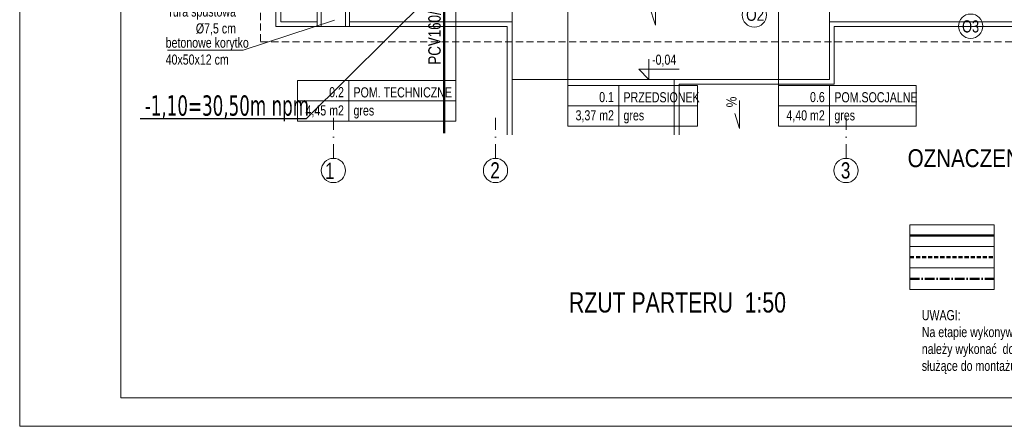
# Model space of a CAD drawing. Header units: inches. Extents: x 57112 to 98566, y -51777 to -16564.
# Tile 54 of 138: x 73285 to 74500, y -21309 to -20807. Entities that reach past the tile are written whole.
import ezdxf

# ---------------------------------------------------------------- set-up
doc = ezdxf.new("R2010")
doc.units = ezdxf.units.IN
doc.header["$MEASUREMENT"] = 0
for name, pattern in [('ACAD_ISO10W100', [18.5, 12, -3, 0.5, -3]), ('DASHDOT', [1, 0.5, -0.25, 0, -0.25]), ('DASHED', [0.75, 0.5, -0.25]), ('HIDDEN', [0.375, 0.25, -0.125])]:
    doc.linetypes.add(name, pattern=pattern)
doc.layers.get('0').update_dxf_attribs({"color": 251, "lineweight": 0})
doc.layers.add('# 02 KS RZEDNE', color=26, linetype='Continuous')
for name, color, linetype, lineweight in [('## 02 KS NAD POSADZKĄ', 3, 'DASHED', 30), ('## 02 KS POD POSADZKĄ', 24, 'Continuous', 50), ('## 02 KS SREDNICE', 24, 'Continuous', 15), ('---- 04 kociol', 1, 'Continuous', 15), ('A--tabelka rysunku', 7, 'Continuous', 0), ('A--tabelka-opisy uwagi', 7, 'Continuous', 0), ('A36-obrzeże', 252, 'Continuous', 0), ('A6a-schody parter', 251, 'Continuous', 18), ('A8-opisy pomieszczeń', 250, 'Continuous', 0), ('p--dach', 251, 'Continuous', 30), ('p--koty wysok.', 251, 'Continuous', 0), ('p--opis okna', 251, 'Continuous', 0), ('p--opisy dodatkowe', 251, 'Continuous', 0), ('p--opisy pomieszczeń', 250, 'Continuous', 0), ('p--osie konstr.-NR', 250, 'DASHDOT', 15), ('p--podpis rysunku', 7, 'Continuous', 0), ('p--spadki terenu', 251, 'Continuous', 0)]:
    doc.layers.add(name, color=color, linetype=linetype, lineweight=lineweight)
doc.styles.add('1-50', font='arial.ttf', dxfattribs={"width": 0.75, "height": 12.5})
doc.styles.add('GENERATED_STYLE_3', font='txt')
doc.styles.add('PZ', font='romand.shx', dxfattribs={"width": 0.7})
doc.styles.add('ROMANS', font='simplex.shx', dxfattribs={"height": 12})
doc.styles.get("Standard").update_dxf_attribs({"font": 'arial.ttf', "width": 0.75})
doc.dimstyles.new('PZ', dxfattribs={"dimscale": 0.5, "dimtxt": 2.2, "dimasz": 0, "dimexe": 0, "dimexo": 0, "dimgap": 0.5, "dimtad": 1, "dimdec": 1, "dimlfac": 0.1, "dimzin": 0, "dimdsep": 46, "dimtxsty": 'PZ', "dimcen": 0.09, "dimse1": 1, "dimse2": 1, "dimsd1": 1, "dimsd2": 1, "dimclrd": 8, "dimclre": 8, "dimclrt": 256, "dimadec": 0, "dimazin": 0, "dimtfac": 1, "dimtdec": 1, "dimtofl": 0, "dimtmove": 1, "dimatfit": 3, "dimfxl": 1, "dimtolj": 1, "dimtzin": 0, "dimarcsym": 0})

# ---------------------------------------------------------------- blocks, each defined once
blk = doc.blocks.new('kota wykoń')
for p, q in [((0, 25), (0, 0)), ((0, 0), (-12.5, 12.5)), ((-12.5, 12.5), (37.5, 12.5))]:
    blk.add_line(p, q)
at = {"lineweight": 0}
blk.add_line((-2.5, 0), (2.5, 0), dxfattribs=at)

msp = doc.modelspace()

# ---------------------------------------------------------------- linework, layer by layer
at = {"layer": '## 02 KS NAD POSADZKĄ', "color": 3, "lineweight": 50, "ltscale": 10}
msp.add_line((74383.903, -21100.49, 151.8), (74487.862, -21100.49, 151.8), dxfattribs=at)
at = {"layer": '## 02 KS NAD POSADZKĄ', "color": 6, "linetype": 'ACAD_ISO10W100', "lineweight": 50}
msp.add_line((74383.903, -21127.133, 151.8), (74487.862, -21127.133, 151.8), dxfattribs=at)
at = {"layer": '## 02 KS POD POSADZKĄ', "lineweight": 50}
for p, q in [((73809.084, -20306.712, 151.8), (73809.084, -20947.265, 151.8)), ((74383.903, -21073.847, 151.8), (74487.862, -21073.847, 151.8))]:
    msp.add_line(p, q, dxfattribs=at)
at = {"elevation": 151.8}
for points in [[(74383.903, -21060.526), (74487.862, -21060.526), (74487.862, -21087.169), (74383.903, -21087.169)], [(74383.903, -21087.169), (74487.862, -21087.169), (74487.862, -21113.812), (74383.903, -21113.812)], [(74383.903, -21113.812), (74487.862, -21113.812), (74487.862, -21140.454), (74383.903, -21140.454)]]:
    msp.add_lwpolyline(points, close=True, dxfattribs=at)
at = {"layer": 'A--tabelka rysunku', "linetype": 'Continuous', "elevation": 151.8}
for points in [[(73285.356, -21309.191), (75385.356, -21309.191), (75385.356, -19824.191), (73285.356, -19824.191)], [(73410.356, -21274.191), (75350.356, -21274.191), (75350.356, -19859.191), (73410.356, -19859.191)]]:
    msp.add_lwpolyline(points, close=True, dxfattribs=at)
at = {"layer": 'A36-obrzeże', "linetype": 'Continuous', "ltscale": 35}
for p, q in [((73657.496, -20765.933, 151.8), (73657.496, -20815.933, 151.8)), ((73687.496, -20765.933, 151.8), (73687.496, -20815.933, 151.8)), ((73887.046, -20815.933, 151.8), (73887.046, -20949.684, 151.8)), ((74290.546, -20815.933, 151.8), (74290.546, -20887.033, 151.8)), ((74290.546, -20887.033, 151.8), (74099.046, -20887.033, 151.8)), ((74099.046, -20887.033, 151.8), (74099.046, -20949.684, 151.8))]:
    msp.add_line(p, q, dxfattribs=at)
at = {"layer": 'A36-obrzeże', "linetype": 'Continuous', "ltscale": 35, "elevation": 151.8}
for points in [[(73887.046, -20815.933), (73601.546, -20815.933), (73601.546, -20135.433), (74684.046, -20135.433), (74684.046, -20815.933), (74290.546, -20815.933)], [(73652.496, -20809.933), (73607.546, -20809.933), (73607.546, -20141.433), (73652.496, -20141.433)], [(73893.046, -20809.933), (73692.496, -20809.933)], [(74593.096, -20809.933), (74284.546, -20809.933)]]:
    msp.add_lwpolyline(points, dxfattribs=at)
msp.add_lwpolyline([(73652.496, -20815.933), (73692.496, -20815.933), (73692.496, -20765.933), (73652.496, -20765.933)], close=True, dxfattribs=at)
at = {"layer": 'A6a-schody parter', "lineweight": 5}
for p, q in [((73893.046, -20765.933, 151.8), (73893.046, -20881.033, 151.8)), ((74284.546, -20765.933, 151.8), (74284.546, -20881.033, 151.8)), ((74284.546, -20881.033, 151.8), (73893.046, -20881.033, 151.8)), ((73893.046, -20881.033, 151.8), (73893.046, -20949.684, 151.8)), ((74093.046, -20881.033, 151.8), (74093.046, -20949.684, 151.8))]:
    msp.add_line(p, q, dxfattribs=at)
at = {"layer": 'A8-opisy pomieszczeń'}
for p, q in [((73823.374, -20882.646, 151.8), (73823.374, -20631.226, 151.8)), ((73961.561, -20888.709, 151.8), (73961.561, -20637.288, 151.8)), ((74221.738, -20888.709, 151.8), (74221.738, -20637.288, 151.8))]:
    msp.add_line(p, q, dxfattribs=at)
at = {"layer": 'p--dach', "linetype": 'HIDDEN', "lineweight": 20, "ltscale": 35, "elevation": 151.8}
msp.add_lwpolyline([(73582.686, -20834.793), (74702.906, -20834.793), (74702.906, -20116.573), (73582.686, -20116.573)], close=True, dxfattribs=at)
at = {"layer": 'p--opis okna'}
for centre in [(74191.846, -20801.617, 151.8), (74458.896, -20815.434, 151.8)]:
    msp.add_circle(centre, 15, dxfattribs=at)
at = {"layer": 'p--opisy dodatkowe', "elevation": 151.8}
msp.add_lwpolyline([(73467.782, -20845.051), (73561.005, -20845.051), (73673.796, -20807.813)], dxfattribs=at)
at = {"layer": 'p--opisy pomieszczeń'}
for p, q in [((73691.374, -20882.646, 151.8), (73691.374, -20932.646, 151.8)), ((74024.561, -20888.709, 151.8), (74024.561, -20938.709, 151.8)), ((74284.738, -20888.709, 151.8), (74284.738, -20938.709, 151.8)), ((73823.374, -20907.646, 151.8), (73628.374, -20907.646, 151.8)), ((74121.561, -20913.709, 151.8), (73961.561, -20913.709, 151.8)), ((74391.738, -20913.709, 151.8), (74221.738, -20913.709, 151.8))]:
    msp.add_line(p, q, dxfattribs=at)
at = {"layer": 'p--opisy pomieszczeń', "elevation": 151.8}
for points in [[(73628.374, -20932.646), (73823.374, -20932.646), (73823.374, -20882.646), (73628.374, -20882.646)], [(73961.561, -20938.709), (74121.561, -20938.709), (74121.561, -20888.709), (73961.561, -20888.709)], [(74221.738, -20938.709), (74391.738, -20938.709), (74391.738, -20888.709), (74221.738, -20888.709)]]:
    msp.add_lwpolyline(points, close=True, dxfattribs=at)
at = {"layer": 'p--osie konstr.-NR', "linetype": 'DASHDOT', "ltscale": 35}
for p, q in [((73672.496, -20978.512, 151.8), (73672.496, -20928.512, 151.8)), ((73872.496, -20978.512, 151.8), (73872.496, -20928.512, 151.8)), ((74305.096, -20978.512, 151.8), (74305.096, -20928.512, 151.8))]:
    msp.add_line(p, q, dxfattribs=at)
at = {"layer": 'p--osie konstr.-NR', "linetype": 'Continuous', "ltscale": 35}
for centre in [(73672.496, -20993.512, 151.8), (73872.496, -20993.512, 151.8), (74305.096, -20993.512, 151.8)]:
    msp.add_circle(centre, 15, dxfattribs=at)
at = {"layer": 'p--spadki terenu', "elevation": 151.8}
for points in [[(74070.121, -20770.566), (74070.121, -20814.263), (74062.278, -20790.174)], [(74173.478, -20906.976), (74173.478, -20941.613), (74167.861, -20923.202)]]:
    msp.add_lwpolyline(points, dxfattribs=at)

# ---------------------------------------------------------------- block references
at = {"layer": 'p--koty wysok.'}
msp.add_blockref('kota wykoń', (74061.778, -20881.033, 151.8), dxfattribs=at)

# ---------------------------------------------------------------- texts
at = {"layer": '# 02 KS RZEDNE', "linetype": 'Continuous', "insert": (73642.409, -20916.905, 151.8), "char_height": 25, "width": 279.26563, "attachment_point": 6, "line_spacing_factor": 0.500001, "style": 'PZ'}
msp.add_mtext('\\fTahoma|b0|i0|c238|p32;-1,10=30,50m npm', dxfattribs=at)
at = {"layer": '## 02 KS SREDNICE', "linetype": 'Continuous', "style": 'GENERATED_STYLE_3', "width": 0.8}
msp.add_text('PCV160/5%', height=15.3543, rotation=90, dxfattribs=at).set_placement((73804.897, -20862.842, 151.8))
at = {"layer": '---- 04 kociol', "color": 7, "insert": (74466.35, -20978.456, 4964.239), "char_height": 22.14567, "width": 470.2653, "attachment_point": 5, "style": 'ROMANS'}
msp.add_mtext('{\\fArial Narrow|b0|i0|c238|p34;OZNACZENIA:}', dxfattribs=at)
at = {"layer": 'A--tabelka-opisy uwagi', "color": 251, "linetype": 'Continuous', "lineweight": 5, "insert": (74398.549, -21165.773, 151.8), "char_height": 12.5, "width": 333.93037, "attachment_point": 1, "style": '1-50'}
msp.add_mtext('UWAGI:\\PNa etapie wykonywania konstrukcji budynku \\Pnależy wykonać  dodatkowe elementy konstrukcyjne służące do montażu wyposażenia kuchni i łazienki .', dxfattribs=at)
at = {"layer": 'p--koty wysok.', "insert": (74065.674, -20850.505, 151.8), "char_height": 18, "width": 207.41597, "attachment_point": 1, "style": '1-50'}
msp.add_mtext('{\\H0.6944x;-0,04}', dxfattribs=at)
at = {"layer": 'p--opis okna', "char_height": 15, "width": 74.01038, "attachment_point": 1, "style": '1-50'}
for s, insert in [('\\W0.8;O2', (74181.73, -20793.825, 151.8)), ('O3', (74448.286, -20808.185, 151.8))]:
    msp.add_mtext(s, dxfattribs=dict(at, insert=insert))
at = {"layer": 'p--opisy dodatkowe', "char_height": 12.5, "width": 177.1707, "style": '1-50'}
for s, insert, attachment_point in [('rura spustowa\\P%%c7,5 cm', (73552.238, -20791.07, 151.8), 3), ('betonowe korytko\\P40x50x12 cm', (73465.468, -20829.522, 151.8), 1)]:
    msp.add_mtext(s, dxfattribs=dict(at, insert=insert, attachment_point=attachment_point))
at = {"layer": 'p--opisy pomieszczeń', "char_height": 12.5, "style": '1-50'}
for s, insert, width, attachment_point in [('0.2', (73685.443, -20890.619, 151.8), 98, 3), ('POM. TECHNICZNE', (73697.306, -20890.854, 151.8), 126.57394, 1), ('0.1', (74018.63, -20896.682, 151.8), 98, 3), ('PRZEDSIONEK', (74030.493, -20896.917, 151.8), 106.86476, 1), ('0.6', (74278.807, -20896.682, 151.8), 98, 3), ('POM.SOCJALNE', (74290.67, -20896.917, 151.8), 106.86476, 1), ('4,45 m2', (73685.443, -20913.122, 151.8), 98, 3), ('gres', (73697.306, -20913.122, 151.8), 100, 1), ('3,37 m2', (74018.63, -20919.185, 151.8), 98, 3), ('gres', (74030.493, -20919.185, 151.8), 100, 1), ('4,40 m2', (74278.807, -20919.185, 151.8), 98, 3), ('gres', (74290.67, -20919.185, 151.8), 100, 1)]:
    msp.add_mtext(s, dxfattribs=dict(at, insert=insert, width=width, attachment_point=attachment_point))
at = {"layer": 'p--osie konstr.-NR', "linetype": 'Continuous', "ltscale": 35, "char_height": 20, "width": 63.5564, "attachment_point": 3}
for s, insert in [('2', (73877.743, -20983.383, 151.8)), ('3', (74310.343, -20983.383, 151.8)), ('1', (73673.726, -20983.957, 151.8))]:
    msp.add_mtext(s, dxfattribs=dict(at, insert=insert))
at = {"layer": 'p--podpis rysunku', "color": 251, "insert": (73963.222, -21143.78, 151.8), "char_height": 25, "width": 531.4776, "attachment_point": 1}
msp.add_mtext('{\\W0.75;RZUT PARTERU  1:50}', dxfattribs=at)
at = {"layer": 'p--podpis rysunku', "insert": (73963.222, -21143.78, 151.8), "char_height": 25, "width": 531.4776, "attachment_point": 1}
msp.add_mtext('{\\W0.75;RZUT PARTERU  1:50}', dxfattribs=at)
at = {"layer": 'p--spadki terenu', "insert": (74170.059, -20902.395, 151.8), "char_height": 12.5, "width": 207.41597, "attachment_point": 9, "rotation": 90, "style": '1-50'}
msp.add_mtext('{\\W0.85;%}', dxfattribs=at)

# ---------------------------------------------------------------- leaders
at = {"layer": '# 02 KS RZEDNE', "linetype": 'Continuous', "has_arrowhead": 0, "annotation_type": 0, "has_hookline": 1, "hookline_direction": 1, "text_width": 204.925}
msp.add_leader([(73808.777, -20760.933, 151.8), (73638.857, -20929.856, 151.8)], dimstyle='PZ', override={"dimgap": 0.1, "dimclrd": 256}, dxfattribs=at)

doc.saveas('drawing.dxf')
